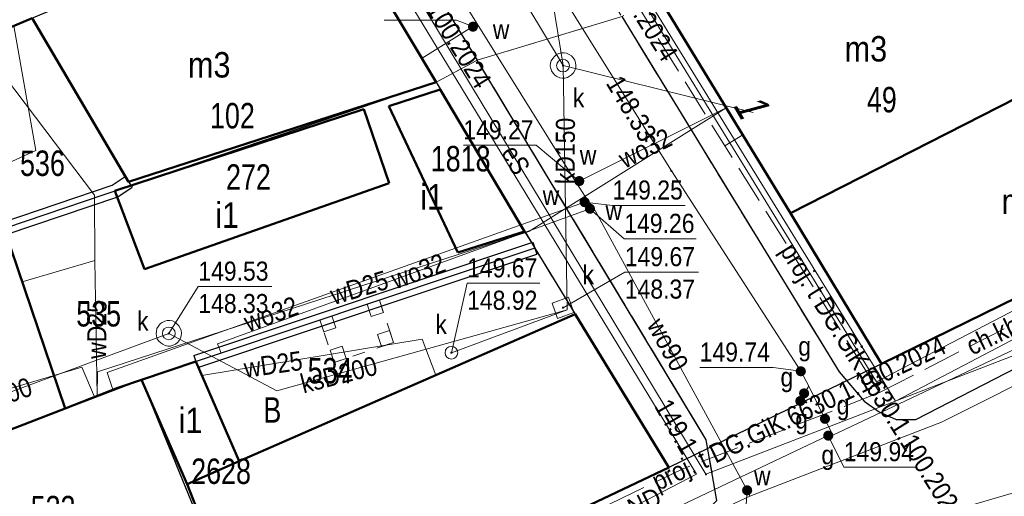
# Model space of a CAD drawing. Header units: metres. Extents: x 5552311 to 5555313, y 5709371 to 5712599.
# Tile 38 of 71: x 5554557 to 5554596, y 5710584 to 5710603. Entities that reach past the tile are written whole.
import ezdxf
from ezdxf.enums import TextEntityAlignment as Align

# ---------------------------------------------------------------- set-up
doc = ezdxf.new("R2010")
doc.units = ezdxf.units.M
doc.header["$MEASUREMENT"] = 0
for name, pattern in [('1.0_0.5', [1.5, 1, -0.5]), ('1.5_0.5', [2, 1.5, -0.5]), ('otda_500', [1, 0.5, -0.5])]:
    doc.linetypes.add(name, pattern=pattern)
doc.layers.get('0').update_dxf_attribs({"color": 2, "linetype": 'CONTINUOUS', "lineweight": 5})
for name, color, linetype in [('203-punkt graniczny', 7, 'CONTINUOUS'), ('210-oznaczenie konturu użytku gruntowego', 60, 'CONTINUOUS'), ('211-numer działki ewidencyjnej', 7, 'CONTINUOUS'), ('218-kontur użytku gruntowego', 60, 'CONTINUOUS'), ('219-działka ewidencyjna', 7, 'CONTINUOUS'), ('238-Punkt adresowy budynku', 7, 'CONTINUOUS'), ('312-budynek ewidencyjny', 7, 'CONTINUOUS'), ('312-oznaczenie budynku ewidencyjnego', 7, 'CONTINUOUS'), ('312-oznaczenie budynku ewidencyjnego-Atr117', 7, 'CONTINUOUS'), ('chodnik', 7, 'CONTINUOUS'), ('chodnik-Atr17', 7, 'CONTINUOUS'), ('jezdnia', 7, 'CONTINUOUS'), ('krawężnik', 7, 'CONTINUOUS'), ('przewód elektroenergetyczny podziemny', 7, 'CONTINUOUS'), ('przewód elektroenergetyczny podziemny-Atr1', 7, 'CONTINUOUS'), ('przewód gazowy', 7, 'CONTINUOUS'), ('przewód kanalizacyjny', 7, 'CONTINUOUS'), ('przewód kanalizacyjny-Atr1', 7, 'CONTINUOUS'), ('przewód telekomunikacyjny podziemny', 7, 'CONTINUOUS'), ('przewód telekomunikacyjny podziemny - ob. projektowany', 7, 'CONTINUOUS'), ('przewód telekomunikacyjny podziemny - ob. projektowany-Atr1', 7, 'CONTINUOUS'), ('przewód wodociągowy', 7, 'CONTINUOUS'), ('przewód wodociągowy-Atr1', 7, 'CONTINUOUS'), ('rzedna', 7, 'CONTINUOUS'), ('rzedna-Atr2', 7, 'CONTINUOUS'), ('rzedna-Atr3', 7, 'CONTINUOUS'), ('studnia kanalizacyjna', 7, 'CONTINUOUS'), ('wiata', 7, 'CONTINUOUS'), ('właz do komory lub kanału', 7, 'CONTINUOUS'), ('właz do komory lub kanału - okrągły', 7, 'CONTINUOUS'), ('właz do komory lub kanału - okrągły-Atr17', 7, 'CONTINUOUS'), ('właz do komory lub kanału-Atr17', 7, 'CONTINUOUS'), ('zasuwa lub zawór', 7, 'CONTINUOUS'), ('zasuwa lub zawór-Atr17', 7, 'CONTINUOUS'), ('ściana oporowa (linia)', 7, 'CONTINUOUS')]:
    doc.layers.add(name, color=color, linetype=linetype)
doc.styles.get("Standard").update_dxf_attribs({"font": 'Working1250', "width": 0.75})
doc.linetypes.add('otdn_500', pattern='A,5,0,[21,ksztalty.shx,S=0.5,R=0,X=0,Y=0]', length=5)

# ---------------------------------------------------------------- blocks, each defined once
blk = doc.blocks.new('203')
at = {"linetype": 'Continuous', "lineweight": 0}
h = blk.add_hatch(color=94, dxfattribs=at)
edge = h.paths.add_edge_path()
edge.add_arc((0, 0), 0.045, 0, 360)
blk = doc.blocks.new('US25')
at = {"linetype": 'Continuous', "lineweight": 0}
h = blk.add_hatch(color=0, dxfattribs=at)
edge = h.paths.add_edge_path()
edge.add_arc((0, 0), 0.2, 0, 360)
blk = doc.blocks.new('PW01')
at = {"linetype": 'Continuous', "lineweight": 13}
h = blk.add_hatch(color=0, dxfattribs=at)
edge = h.paths.add_edge_path()
edge.add_arc((0, 0), 0.045, 0, 360)
blk = doc.blocks.new('US22')
at = {"color": 0, "linetype": 'Continuous', "lineweight": 13}
blk.add_circle((0, 0), 0.25, dxfattribs=at)
blk = doc.blocks.new('IB10')
at = {"color": 0, "linetype": 'Continuous', "lineweight": 13}
for p, q in [((0, 0), (0, 0.5)), ((0, 0.5), (0.5, 0.5)), ((0.5, 0), (0.5, 0.5)), ((0, 0), (0.5, 0))]:
    blk.add_line(p, q, dxfattribs=at)

msp = doc.modelspace()

# ---------------------------------------------------------------- linework, layer by layer
at = {"layer": '218-kontur użytku gruntowego', "linetype": 'Continuous', "lineweight": 9, "flags": 128}
for points in [[(5554573.43, 5710600.07), (5554569.05, 5710607.39)], [(5554569.05, 5710607.39), (5554573.43, 5710600.07)], [(5554582.25, 5710603.3), (5554587.37, 5710594.92)], [(5554587.37, 5710594.92), (5554582.25, 5710603.3)], [(5554577.31, 5710593.54), (5554573.43, 5710600.07)], [(5554573.43, 5710600.07), (5554577.31, 5710593.54)], [(5554587.37, 5710594.92), (5554590.94, 5710588.99)], [(5554590.94, 5710588.99), (5554587.37, 5710594.92)], [(5554590.94, 5710588.99), (5554602.95, 5710594.88)], [(5554602.95, 5710594.88), (5554590.94, 5710588.99)], [(5554561.84, 5710588.36), (5554577.31, 5710593.54)], [(5554577.31, 5710593.54), (5554561.84, 5710588.36)], [(5554582.58, 5710584.92), (5554577.31, 5710593.54)], [(5554577.31, 5710593.54), (5554582.58, 5710584.92)], [(5554566.39, 5710577.24), (5554561.84, 5710588.36)], [(5554561.84, 5710588.36), (5554566.39, 5710577.24)], [(5554566.39, 5710577.24), (5554582.58, 5710584.92)], [(5554582.58, 5710584.92), (5554566.39, 5710577.24)]]:
    msp.add_lwpolyline(points, dxfattribs=at)
at = {"layer": '219-działka ewidencyjna', "color": 94, "linetype": 'Continuous', "lineweight": 30, "flags": 128}
for points in [[(5554569.05, 5710607.39), (5554546.51, 5710597.98)], [(5554569.05, 5710607.39), (5554573.43, 5710600.07)], [(5554582.25, 5710603.3), (5554587.37, 5710594.92)], [(5554600.36, 5710601.54), (5554587.37, 5710594.92)], [(5554573.43, 5710600.07), (5554549.6, 5710591.99)], [(5554573.43, 5710600.07), (5554577.31, 5710593.54)], [(5554587.37, 5710594.92), (5554590.94, 5710588.99)], [(5554602.95, 5710594.88), (5554590.94, 5710588.99)], [(5554577.31, 5710593.54), (5554561.84, 5710588.36)], [(5554577.31, 5710593.54), (5554582.58, 5710584.92)], [(5554590.94, 5710588.99), (5554582.58, 5710584.92)], [(5554561.84, 5710588.36), (5554553.04, 5710584.99)], [(5554561.84, 5710588.36), (5554566.39, 5710577.24)], [(5554582.58, 5710584.92), (5554566.39, 5710577.24)]]:
    msp.add_lwpolyline(points, dxfattribs=at)
at = {"layer": '312-budynek ewidencyjny', "color": 8, "linetype": 'Continuous', "lineweight": 50, "flags": 128}
for points in [[(5554569.05, 5710607.39), (5554573.43, 5710600.07)], [(5554587.37, 5710594.92), (5554582.25, 5710603.3)], [(5554557.55, 5710602.59), (5554555.67, 5710601.8)], [(5554561.34, 5710596.15), (5554557.55, 5710602.59)], [(5554600.36, 5710601.54), (5554587.37, 5710594.92)], [(5554587.37, 5710594.92), (5554600.36, 5710601.54)], [(5554573.43, 5710600.07), (5554561.34, 5710596.15)], [(5554571.57, 5710599.12), (5554573.59, 5710599.78)], [(5554573.59, 5710599.78), (5554576.91, 5710594.2)], [(5554560.8, 5710595.79), (5554570.59, 5710599)], [(5554570.59, 5710599), (5554571.58, 5710596.09)], [(5554574.29, 5710593.37), (5554571.57, 5710599.12)], [(5554571.58, 5710596.09), (5554561.96, 5710592.71)], [(5554561.96, 5710592.71), (5554560.8, 5710595.79)], [(5554590.94, 5710588.99), (5554587.37, 5710594.92)], [(5554602.95, 5710594.88), (5554590.94, 5710588.99)], [(5554556.45, 5710594.31), (5554558.84, 5710587.24)], [(5554576.91, 5710594.2), (5554574.29, 5710593.37)], [(5554565.68, 5710585.17), (5554578.9, 5710590.94)], [(5554578.9, 5710590.94), (5554582.58, 5710584.92)], [(5554561.84, 5710588.36), (5554563.98, 5710589.08)], [(5554563.98, 5710589.08), (5554565.68, 5710585.17)], [(5554560.91, 5710588.05), (5554561.84, 5710588.36)], [(5554561.84, 5710588.36), (5554563.64, 5710584.26)], [(5554563.64, 5710584.26), (5554561.84, 5710588.36)], [(5554558.84, 5710587.24), (5554560.91, 5710588.05)], [(5554558.84, 5710587.24), (5554553.04, 5710584.99)], [(5554553.04, 5710584.99), (5554558.84, 5710587.24)], [(5554565.68, 5710585.17), (5554563.64, 5710584.26)], [(5554563.64, 5710584.26), (5554565.68, 5710585.17)], [(5554582.58, 5710584.92), (5554566.39, 5710577.24)], [(5554563.64, 5710584.26), (5554566.39, 5710577.24)], [(5554566.39, 5710577.24), (5554563.64, 5710584.26)]]:
    msp.add_lwpolyline(points, dxfattribs=at)
at = {"layer": 'chodnik', "color": 8, "linetype": '1.0_0.5', "lineweight": 18, "flags": 128}
for points in [[(5554512.8, 5710635.75), (5554524.55, 5710624.85), (5554530.05, 5710619.41), (5554530.03, 5710620.64), (5554524.94, 5710625.74), (5554515.47, 5710635.23), (5554512.16, 5710638.34), (5554508.71, 5710641.59), (5554501.72, 5710647.31), (5554501.74, 5710647.49), (5554506.56, 5710651.69), (5554506.84, 5710651.39), (5554514.14, 5710657.87), (5554517.69, 5710660.98), (5554520.33, 5710663.34), (5554523.22, 5710666.06), (5554526.11, 5710668.82), (5554528.36, 5710670.84), (5554529.03, 5710671.24), (5554529.76, 5710671.31), (5554530.52, 5710671.07), (5554530.8, 5710670.73), (5554532.79, 5710667.47), (5554541.56, 5710652.89), (5554547.67, 5710642.69), (5554553.68, 5710632.82), (5554554.72, 5710631.1), (5554558.98, 5710624.01), (5554563.19, 5710617.09), (5554569.05, 5710607.39), (5554573.43, 5710600.07), (5554575.05, 5710600.93), (5554559.54, 5710626.42), (5554537.42, 5710662.74), (5554532.38, 5710671.27), (5554531.57, 5710672.26), (5554530.95, 5710672.75), (5554529.97, 5710673.11), (5554529.11, 5710673.02), (5554528.16, 5710672.64), (5554527.35, 5710672.08), (5554526.61, 5710671.37), (5554525.09, 5710670.03), (5554519.99, 5710665.18), (5554517.05, 5710662.45), (5554514.76, 5710660.52), (5554511.72, 5710657.89), (5554500.93, 5710648.88), (5554500.28, 5710648.12), (5554500.08, 5710647.64), (5554500.15, 5710647.09), (5554500.62, 5710646.44), (5554500.99, 5710645.81)], [(5554580.73, 5710602.65), (5554589.28, 5710588.68), (5554590.26, 5710587.53), (5554590.85, 5710587.1), (5554591.52, 5710586.8), (5554592.29, 5710586.8), (5554603.4, 5710592.52), (5554615.15, 5710598.69), (5554617.21, 5710600.11), (5554618.71, 5710601.51), (5554618.99, 5710602.3), (5554618.94, 5710603.08), (5554618.27, 5710604.43), (5554617.52, 5710605.64), (5554609.56, 5710618.13), (5554603.83, 5710627.01), (5554603.24, 5710626.33), (5554608.74, 5710617.37), (5554609.9, 5710615.59), (5554611.61, 5710612.8), (5554614.01, 5710608.88), (5554615.06, 5710607.18), (5554617.8, 5710602.71), (5554616.61, 5710602.1), (5554609.38, 5710598.35), (5554607.6, 5710597.42), (5554602.95, 5710594.88), (5554590.94, 5710588.99), (5554587.37, 5710594.92), (5554582.25, 5710603.3)], [(5554530.05, 5710619.41), (5554536.9, 5710612.33), (5554538.94, 5710609.72), (5554540.25, 5710607.98), (5554541.46, 5710605.96), (5554548.74, 5710591.8), (5554550.96, 5710587.28), (5554551.74, 5710585.5), (5554552.4, 5710583.46), (5554554.54, 5710574.58), (5554555.2, 5710572.88), (5554555.73, 5710572.18), (5554556.14, 5710571.5), (5554557.22, 5710570.54), (5554558, 5710570.33), (5554558.91, 5710570.55), (5554570.69, 5710576.2), (5554582.84, 5710581.95), (5554584.47, 5710583.62), (5554584.05, 5710586.01), (5554575.05, 5710600.93), (5554573.43, 5710600.07), (5554576.91, 5710594.2), (5554577.31, 5710593.54), (5554578.9, 5710590.94), (5554582.58, 5710584.92), (5554566.39, 5710577.24), (5554555.92, 5710572.27), (5554553.04, 5710584.99), (5554549.6, 5710591.99), (5554546.51, 5710597.98), (5554542.07, 5710607.06), (5554540.4, 5710609.06), (5554537.53, 5710612.99), (5554535.31, 5710615.35), (5554530.03, 5710620.64)]]:
    msp.add_lwpolyline(points, close=True, dxfattribs=at)
at = {"layer": 'jezdnia', "color": 8, "linetype": '1.5_0.5', "lineweight": 18, "flags": 128}
for points in [[(5554575.05, 5710600.93), (5554580.73, 5710602.65), (5554535.25, 5710677.75), (5554535.1, 5710678.75), (5554535.47, 5710679.96), (5554528.16, 5710672.64), (5554529.11, 5710673.02), (5554529.97, 5710673.11), (5554530.95, 5710672.75), (5554531.57, 5710672.26), (5554532.38, 5710671.27), (5554537.42, 5710662.74), (5554559.54, 5710626.42)], [(5554558, 5710570.33), (5554562.14, 5710560.52), (5554562.8, 5710562.57), (5554564.32, 5710563.87), (5554575.58, 5710569.01), (5554582.72, 5710572.29), (5554586.34, 5710573.89), (5554589.82, 5710575.3), (5554593.44, 5710576.59), (5554596.7, 5710577.62), (5554600.63, 5710578.77), (5554604.29, 5710579.54), (5554607.1, 5710579.88), (5554609.83, 5710579.69), (5554612.84, 5710578.98), (5554614.07, 5710578.62), (5554615.82, 5710578.07), (5554620.44, 5710576.15), (5554626.43, 5710574.52), (5554634.22, 5710571.59), (5554644.05, 5710567.69), (5554657.36, 5710562.45), (5554676.86, 5710554.79), (5554686.94, 5710550.95), (5554700.74, 5710545.72), (5554701.94, 5710544.3), (5554701.89, 5710542.53), (5554701.56, 5710541.41), (5554707.44, 5710538.78), (5554708.55, 5710539.84), (5554708.99, 5710540.24), (5554709.69, 5710540.89), (5554710.98, 5710541.56), (5554712.5, 5710541.41), (5554720.5, 5710538.63), (5554736.78, 5710533.06), (5554749.57, 5710528.78), (5554763.55, 5710524.1), (5554766.07, 5710523.24), (5554782.69, 5710517.85), (5554796.57, 5710513.51), (5554803.14, 5710511.53), (5554825.07, 5710504.76), (5554823.27, 5710511.18), (5554815.61, 5710513.72), (5554799.99, 5710518.83), (5554799.5, 5710519.11), (5554799.2, 5710519.56), (5554798.33, 5710521.27), (5554797.28, 5710521.23), (5554795.45, 5710521.76), (5554793.69, 5710523.21), (5554792.64, 5710522.93), (5554791.5, 5710521.88), (5554790.13, 5710521.95), (5554787.1, 5710522.84), (5554785.11, 5710523.52), (5554778.56, 5710525.61), (5554774.22, 5710526.97), (5554762.58, 5710530.76), (5554751.26, 5710534.52), (5554742.89, 5710537.3), (5554729.82, 5710541.69), (5554714.25, 5710546.74), (5554710.37, 5710548.38), (5554698.78, 5710552.52), (5554689.57, 5710555.85), (5554675.18, 5710561.06), (5554672.78, 5710561.9), (5554663.58, 5710565.38), (5554657.23, 5710567.94), (5554654.48, 5710569.13), (5554649.98, 5710571.75), (5554646.71, 5710574.28), (5554643.71, 5710577.08), (5554641.01, 5710580.08), (5554638.74, 5710583.42), (5554633.75, 5710592.48), (5554633.91, 5710593.77), (5554634.91, 5710595.04), (5554633.01, 5710599.07), (5554631.32, 5710598.71), (5554629.63, 5710599.6), (5554625.95, 5710606.2), (5554625.71, 5710607.17), (5554626.02, 5710607.96), (5554642.85, 5710629.44), (5554638.66, 5710629.24), (5554632.54, 5710621.1), (5554625.82, 5710612.21), (5554623.73, 5710611.37), (5554622.02, 5710612.5), (5554609.82, 5710629.69), (5554603.83, 5710627.01), (5554609.56, 5710618.13), (5554617.52, 5710605.64), (5554618.27, 5710604.43), (5554618.94, 5710603.08), (5554618.99, 5710602.3), (5554618.71, 5710601.51), (5554617.21, 5710600.11), (5554615.15, 5710598.69), (5554603.4, 5710592.52), (5554592.29, 5710586.8), (5554591.52, 5710586.8), (5554590.85, 5710587.1), (5554590.26, 5710587.53), (5554589.28, 5710588.68), (5554580.73, 5710602.65), (5554575.05, 5710600.93), (5554584.05, 5710586.01), (5554584.47, 5710583.62), (5554582.84, 5710581.95), (5554570.69, 5710576.2), (5554558.91, 5710570.55)]]:
    msp.add_lwpolyline(points, close=True, dxfattribs=at)
at = {"layer": 'krawężnik', "color": 8, "linetype": 'Continuous', "lineweight": 25, "flags": 128}
for points in [[(5554500.93, 5710648.88), (5554511.72, 5710657.89), (5554514.76, 5710660.52), (5554517.05, 5710662.45), (5554519.99, 5710665.18), (5554525.09, 5710670.03), (5554526.61, 5710671.37), (5554527.35, 5710672.08), (5554528.16, 5710672.64), (5554529.11, 5710673.02), (5554529.97, 5710673.11), (5554530.95, 5710672.75), (5554531.57, 5710672.26), (5554532.38, 5710671.27), (5554537.42, 5710662.74), (5554559.54, 5710626.42), (5554575.05, 5710600.93)], [(5554580.73, 5710602.65), (5554589.28, 5710588.68), (5554590.26, 5710587.53), (5554590.85, 5710587.1), (5554591.52, 5710586.8), (5554592.29, 5710586.8), (5554603.4, 5710592.52), (5554615.15, 5710598.69), (5554617.21, 5710600.11), (5554618.71, 5710601.51), (5554618.99, 5710602.3), (5554618.94, 5710603.08), (5554618.27, 5710604.43), (5554617.52, 5710605.64), (5554609.56, 5710618.13), (5554603.83, 5710627.01)], [(5554530.05, 5710619.41), (5554536.9, 5710612.33), (5554538.94, 5710609.72), (5554540.25, 5710607.98), (5554541.46, 5710605.96), (5554548.74, 5710591.8), (5554550.96, 5710587.28), (5554551.74, 5710585.5), (5554552.4, 5710583.46), (5554554.54, 5710574.58), (5554555.2, 5710572.88), (5554555.73, 5710572.18), (5554556.14, 5710571.5), (5554557.22, 5710570.54), (5554558, 5710570.33), (5554558.91, 5710570.55), (5554570.69, 5710576.2), (5554582.84, 5710581.95), (5554584.47, 5710583.62), (5554584.05, 5710586.01), (5554575.05, 5710600.93)]]:
    msp.add_lwpolyline(points, dxfattribs=at)
at = {"layer": 'przewód elektroenergetyczny podziemny', "color": 1, "linetype": 'Continuous', "lineweight": 18, "flags": 128}
for points in [[(5554743.5, 5710651.51), (5554730.66, 5710642.4), (5554721.73, 5710637.34), (5554709.05, 5710631.46), (5554706.29, 5710636.77), (5554691.58, 5710629.29), (5554676.4, 5710622.17), (5554643.26, 5710604.68), (5554631.88, 5710599.03), (5554628.03, 5710604.51), (5554618.42, 5710600.52), (5554598.73, 5710590.31), (5554584.04, 5710584.65), (5554571.96, 5710604.65), (5554563.95, 5710617.02), (5554555.71, 5710632), (5554544.41, 5710649.74), (5554530.65, 5710671.55), (5554500.98, 5710648.51)], [(5554574.14, 5710579.7), (5554583.67, 5710584.65), (5554549.09, 5710641.49), (5554545.38, 5710647.18), (5554531.24, 5710670.99)], [(5554591.5, 5710587.52), (5554609.91, 5710597.19), (5554617.86, 5710601.91), (5554615.86, 5710607.29), (5554609.97, 5710616.19), (5554606.83, 5710620.72), (5554603.13, 5710627.52), (5554596.99, 5710637.26), (5554596.6, 5710636.96)], [(5554564.88, 5710631.94), (5554564.35, 5710631.6), (5554591.5, 5710587.52)]]:
    msp.add_lwpolyline(points, dxfattribs=at)
at = {"layer": 'przewód gazowy', "color": 40, "linetype": 'Continuous', "lineweight": 18, "flags": 128}
for points in [[(5554534.9, 5710676.33), (5554535.22, 5710675.59), (5554535.75, 5710674.79), (5554545.14, 5710658.32), (5554550.12, 5710649.79), (5554550.16, 5710649.73), (5554552.95, 5710645.18), (5554555.53, 5710640.96), (5554561.93, 5710630.4), (5554565.95, 5710624.01), (5554566.14, 5710623.72), (5554571.17, 5710615.27), (5554571.92, 5710614), (5554576.63, 5710606.28), (5554582.68, 5710596.58), (5554587.77, 5710588.7), (5554588.08, 5710588.11), (5554588.72, 5710586.83), (5554589.03, 5710586.19)], [(5554589.03, 5710586.19), (5554612.16, 5710597.12), (5554624.07, 5710602.22), (5554624.32, 5710602.44)], [(5554587.67, 5710587.54), (5554587.9, 5710587.83), (5554588.08, 5710588.11)], [(5554589.03, 5710586.19), (5554588.85, 5710586.17), (5554576.93, 5710580.51), (5554570.9, 5710577.65), (5554569.93, 5710577.18), (5554561.28, 5710572.98), (5554558.2, 5710571.48), (5554556.84, 5710571.04), (5554551.07, 5710569)]]:
    msp.add_lwpolyline(points, dxfattribs=at)
at = {"layer": 'przewód kanalizacyjny', "color": 34, "linetype": 'Continuous', "lineweight": 18, "flags": 128}
for points in [[(5554578.42, 5710600.72), (5554531.42, 5710678.76), (5554541.94, 5710689.82), (5554551.47, 5710700.22)], [(5554536.82, 5710612.14), (5554544.41, 5710599.82), (5554548.75, 5710592.74), (5554551.41, 5710586.45), (5554559.5, 5710588.86), (5554560, 5710587.69)], [(5554545.18, 5710592.28), (5554549.92, 5710593.83), (5554557.69, 5710597.38), (5554556.82, 5710602.28)], [(5554578.42, 5710600.72), (5554578.58, 5710591.12)], [(5554578.42, 5710600.72), (5554585.9, 5710598.87)], [(5554578.58, 5710591.12), (5554567.17, 5710587.93), (5554562.92, 5710590.19)], [(5554578.58, 5710591.12), (5554574.03, 5710589.43)], [(5554552.98, 5710586.52), (5554562.92, 5710590.19)]]:
    msp.add_lwpolyline(points, dxfattribs=at)
at = {"layer": 'przewód telekomunikacyjny podziemny', "color": 30, "linetype": 'Continuous', "lineweight": 18, "flags": 128}
for points in [[(5554625.21, 5710603.83), (5554615.84, 5710598.75), (5554614.39, 5710600.58), (5554590.74, 5710588.29), (5554576.52, 5710611.47), (5554538.16, 5710675.96), (5554530.11, 5710671.94)], [(5554374.01, 5710454.75), (5554369.95, 5710464.56), (5554368.86, 5710465.36), (5554380.31, 5710483.95), (5554389.55, 5710494.24), (5554395.67, 5710499.5), (5554427.9, 5710522.38), (5554455.78, 5710532.81), (5554483.92, 5710541.5), (5554524.38, 5710553.96), (5554539.21, 5710559.79), (5554555.97, 5710566.98), (5554585.2, 5710580.72), (5554598.19, 5710584.52), (5554607.28, 5710586.33), (5554615.01, 5710584.66), (5554643.84, 5710573.06)]]:
    msp.add_lwpolyline(points, dxfattribs=at)
at = {"layer": 'przewód telekomunikacyjny podziemny - ob. projektowany', "color": 30, "linetype": '1.5_0.5', "lineweight": 18, "flags": 128}
for points in [[(5554570.99, 5710621.82), (5554570.07, 5710621.24), (5554574.19, 5710614.61), (5554576.38, 5710611.09), (5554578.95, 5710606.96), (5554584.78, 5710597.57), (5554590.87, 5710587.86)], [(5554590.87, 5710587.86), (5554601.24, 5710593.19), (5554603.49, 5710593.32), (5554608.61, 5710596.04), (5554606.11, 5710600.76), (5554605.85, 5710600.62)], [(5554584.78, 5710597.57), (5554585.49, 5710598)], [(5554590.87, 5710587.86), (5554583.1, 5710584.85), (5554574.63, 5710580.79), (5554574.49, 5710581.08)]]:
    msp.add_lwpolyline(points, dxfattribs=at)
at = {"layer": 'przewód wodociągowy', "color": 5, "linetype": 'Continuous', "lineweight": 18, "flags": 128}
for points in [[(5554585.77, 5710583.79), (5554585.66, 5710584.02), (5554579.62, 5710595.14), (5554579.41, 5710595.39), (5554578.94, 5710596.12), (5554569.15, 5710611.82), (5554559.96, 5710627.42), (5554556.61, 5710632.87), (5554554.89, 5710635.68), (5554550.67, 5710642.56), (5554549.62, 5710644.18)], [(5554538.78, 5710629.3), (5554552.58, 5710605.43), (5554560, 5710595.62), (5554560.01, 5710593.06)], [(5554575.05, 5710602.36), (5554574.88, 5710602.25), (5554572.88, 5710601.01)], [(5554621.3, 5710600.74), (5554593.3, 5710586.7), (5554585.77, 5710583.79)], [(5554560.1, 5710587.73), (5554560.11, 5710588.68), (5554577.07, 5710594.19), (5554584.84, 5710599.06)], [(5554578.94, 5710596.12), (5554579.06, 5710596.18), (5554584.84, 5710599.06)], [(5554579.41, 5710595.39), (5554579.27, 5710595.35), (5554560.49, 5710588.65), (5554560.72, 5710587.98)], [(5554579.62, 5710595.14), (5554579.48, 5710595.09), (5554564.84, 5710589.78), (5554564.98, 5710589.41)], [(5554560.01, 5710593.06), (5554557.15, 5710592.22)], [(5554560.01, 5710593.06), (5554560.1, 5710587.73)], [(5554564.22, 5710588.53), (5554572.88, 5710589.96), (5554573.42, 5710588.55)], [(5554585.77, 5710583.79), (5554554.35, 5710569.03)]]:
    msp.add_lwpolyline(points, dxfattribs=at)
at = {"layer": 'rzedna-Atr2', "color": 8, "lineweight": 5, "flags": 128}
for points in [[(5554578.42, 5710600.72), (5554577.9, 5710603.95), (5554575.015, 5710603.95)], [(5554574.88, 5710602.25), (5554574.23, 5710602.51), (5554571.382, 5710602.51)], [(5554579.06, 5710596.18), (5554577.36, 5710597.59), (5554574.501, 5710597.59)], [(5554579.27, 5710595.35), (5554580.37, 5710595.22), (5554583.224, 5710595.22)], [(5554579.48, 5710595.09), (5554580.83, 5710593.91), (5554583.652, 5710593.91)], [(5554578.42, 5710591.2), (5554580.85, 5710592.6), (5554583.741, 5710592.6)], [(5554562.92, 5710590.19), (5554564.08, 5710592.03), (5554566.966, 5710592.03)], [(5554574.03, 5710589.43), (5554574.65, 5710592.16), (5554577.504, 5710592.16)], [(5554587.77, 5710588.7), (5554586.68, 5710588.85), (5554583.794, 5710588.85)], [(5554588.85, 5710586.17), (5554589.46, 5710584.93), (5554592.314, 5710584.93)], [(5554585.66, 5710584.02), (5554585.49, 5710581.56), (5554582.668, 5710581.56)]]:
    msp.add_lwpolyline(points, dxfattribs=at)
at = {"layer": 'studnia kanalizacyjna', "color": 34, "linetype": 'Continuous', "lineweight": 18, "flags": 128}
for points in [[(5554578.92, 5710600.73), (5554578.92, 5710600.63), (5554578.89, 5710600.53), (5554578.83, 5710600.44), (5554578.76, 5710600.36), (5554578.68, 5710600.3), (5554578.59, 5710600.25), (5554578.49, 5710600.22), (5554578.39, 5710600.22), (5554578.29, 5710600.24), (5554578.18, 5710600.29), (5554578.1, 5710600.34), (5554578.03, 5710600.42), (5554577.97, 5710600.51), (5554577.94, 5710600.61), (5554577.92, 5710600.71), (5554577.93, 5710600.81), (5554577.96, 5710600.91), (5554578.02, 5710601), (5554578.09, 5710601.08), (5554578.16, 5710601.15), (5554578.26, 5710601.2), (5554578.36, 5710601.22), (5554578.46, 5710601.22), (5554578.56, 5710601.21), (5554578.66, 5710601.16), (5554578.75, 5710601.1), (5554578.82, 5710601.02), (5554578.88, 5710600.93), (5554578.91, 5710600.83)], [(5554563.24, 5710590.57), (5554563.31, 5710590.49), (5554563.37, 5710590.4), (5554563.41, 5710590.3), (5554563.42, 5710590.2), (5554563.41, 5710590.1), (5554563.38, 5710590), (5554563.33, 5710589.91), (5554563.26, 5710589.83), (5554563.18, 5710589.77), (5554563.08, 5710589.72), (5554562.98, 5710589.69), (5554562.88, 5710589.69), (5554562.78, 5710589.71), (5554562.68, 5710589.76), (5554562.6, 5710589.82), (5554562.53, 5710589.89), (5554562.46, 5710589.98), (5554562.43, 5710590.08), (5554562.42, 5710590.18), (5554562.43, 5710590.28), (5554562.45, 5710590.38), (5554562.51, 5710590.47), (5554562.58, 5710590.56), (5554562.66, 5710590.62), (5554562.76, 5710590.67), (5554562.86, 5710590.69), (5554562.96, 5710590.69), (5554563.06, 5710590.68), (5554563.16, 5710590.63)]]:
    msp.add_lwpolyline(points, close=True, dxfattribs=at)
at = {"layer": 'wiata', "color": 8, "linetype": 'otda_500', "lineweight": 18, "flags": 128}
msp.add_lwpolyline([(5554571.2, 5710591.49), (5554568.86, 5710590.72), (5554569.42, 5710589.05), (5554571.76, 5710589.83)], close=True, dxfattribs=at)
at = {"layer": 'właz do komory lub kanału', "color": 8, "linetype": 'Continuous', "lineweight": 18, "flags": 128}
msp.add_lwpolyline([(5554577.99, 5710591.38), (5554578.63, 5710591.61), (5554578.85, 5710591.01), (5554578.2, 5710590.77)], close=True, dxfattribs=at)
at = {"layer": 'ściana oporowa (linia)', "color": 8}
for p, q in [((5554560.689, 5710596.016), (5554561.201, 5710596.358)), ((5554556.37, 5710594.547), (5554560.689, 5710596.016)), ((5554563.901, 5710589.317), (5554577.231, 5710593.777))]:
    msp.add_line(p, q, dxfattribs=at)
at = {"layer": 'ściana oporowa (linia)', "color": 8, "linetype": 'Continuous'}
for p, q in [((5554561.201, 5710596.358), (5554561.34, 5710596.15)), ((5554561.34, 5710596.15), (5554561.479, 5710595.942)), ((5554577.231, 5710593.777), (5554577.31, 5710593.54)), ((5554577.31, 5710593.54), (5554577.389, 5710593.303)), ((5554563.901, 5710589.317), (5554563.98, 5710589.08)), ((5554563.98, 5710589.08), (5554564.059, 5710588.843))]:
    msp.add_line(p, q, dxfattribs=at)
at = {"layer": 'ściana oporowa (linia)', "color": 8, "linetype": 'otdn_500'}
for p, q in [((5554560.911, 5710595.564), (5554561.479, 5710595.942)), ((5554556.53, 5710594.073), (5554560.911, 5710595.564)), ((5554564.059, 5710588.843), (5554577.389, 5710593.303))]:
    msp.add_line(p, q, dxfattribs=at)

# ---------------------------------------------------------------- block references
at = {"layer": '203-punkt graniczny', "color": 8, "linetype": 'Continuous', "lineweight": 18}
for p in [(5554573.43, 5710600.07), (5554587.37, 5710594.92), (5554577.31, 5710593.54), (5554590.94, 5710588.99), (5554561.84, 5710588.36), (5554582.58, 5710584.92)]:
    msp.add_blockref('203', p, dxfattribs=at)
at = {"layer": 'rzedna', "color": 5, "linetype": 'Continuous', "lineweight": 18}
for p in [(5554574.88, 5710602.25), (5554579.06, 5710596.18), (5554579.27, 5710595.35), (5554579.48, 5710595.09), (5554585.66, 5710584.02)]:
    msp.add_blockref('PW01', p, dxfattribs=at)
at = {"layer": 'rzedna', "color": 34, "linetype": 'Continuous', "lineweight": 18}
for p in [(5554578.42, 5710600.72), (5554578.42, 5710591.2), (5554562.92, 5710590.19), (5554574.03, 5710589.43)]:
    msp.add_blockref('PW01', p, dxfattribs=at)
at = {"layer": 'rzedna', "color": 40, "linetype": 'Continuous', "lineweight": 18}
for p in [(5554582.68, 5710596.58), (5554587.77, 5710588.7), (5554587.75, 5710587.53), (5554587.9, 5710587.83), (5554588.72, 5710586.83), (5554588.85, 5710586.17)]:
    msp.add_blockref('PW01', p, dxfattribs=at)
at = {"layer": 'rzedna', "color": 1, "linetype": 'Continuous', "lineweight": 18}
msp.add_blockref('PW01', (5554584.04, 5710584.65), dxfattribs=at)
at = {"layer": 'wiata', "color": 8, "linetype": 'Continuous', "lineweight": 18}
for p, rotation in [((5554571.2, 5710591.49), 198.2140000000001), ((5554568.86, 5710590.72), 288.538), ((5554571.76, 5710589.83), 108.642), ((5554569.42, 5710589.05), 18.435)]:
    msp.add_blockref('IB10', p, dxfattribs=dict(at, rotation=rotation))
at = {"layer": 'właz do komory lub kanału - okrągły', "color": 8, "linetype": 'Continuous', "lineweight": 18}
for p in [(5554578.42, 5710600.72), (5554562.92, 5710590.19), (5554574.03, 5710589.43)]:
    msp.add_blockref('US22', p, dxfattribs=at)
at = {"layer": 'zasuwa lub zawór', "color": 5, "linetype": 'Continuous', "lineweight": 18}
for p in [(5554574.88, 5710602.25), (5554579.06, 5710596.18), (5554579.27, 5710595.35), (5554579.48, 5710595.09), (5554585.66, 5710584.02)]:
    msp.add_blockref('US25', p, dxfattribs=at)
at = {"layer": 'zasuwa lub zawór', "color": 40, "linetype": 'Continuous', "lineweight": 18}
for p in [(5554587.77, 5710588.7), (5554587.9, 5710587.83), (5554587.75, 5710587.53), (5554588.72, 5710586.83), (5554588.85, 5710586.17)]:
    msp.add_blockref('US25', p, dxfattribs=at)

# ---------------------------------------------------------------- texts
at = {"layer": '210-oznaczenie konturu użytku gruntowego', "linetype": 'Continuous', "lineweight": 18, "width": 0.79}
msp.add_text('B', height=1, dxfattribs=at).set_placement((5554566.64, 5710586.68))
at = {"layer": '211-numer działki ewidencyjnej', "color": 94, "linetype": 'Continuous', "lineweight": 30, "width": 0.79}
for s, p in [('536', (5554557.07, 5710596.38)), ('535', (5554559.28, 5710590.46)), ('534', (5554568.38, 5710588.22)), ('533', (5554557.49, 5710582.8))]:
    msp.add_text(s, height=1, dxfattribs=at).set_placement(p)
at = {"layer": '238-Punkt adresowy budynku', "color": 8, "linetype": 'Continuous', "lineweight": 25, "oblique": 15, "width": 0.79}
msp.add_text('1', height=1.25, rotation=300.138, dxfattribs=at).set_placement((5554585.26, 5710598.86), align=Align.CENTER)
at = {"layer": '312-oznaczenie budynku ewidencyjnego', "color": 8, "linetype": 'Continuous', "lineweight": 18, "width": 0.79}
for s, p in [('49', (5554590.37, 5710599.88)), ('102', (5554564.54, 5710599.25)), ('1818', (5554573.22, 5710597.56)), ('272', (5554565.17, 5710596.84)), ('2628', (5554563.8, 5710585.27))]:
    msp.add_text(s, height=1, dxfattribs=at).set_placement(p, align=Align.TOP_LEFT)
at = {"layer": '312-oznaczenie budynku ewidencyjnego-Atr117', "color": 8, "width": 0.9}
for s, p in [('m3', (5554590.33, 5710601.38)), ('m3', (5554564.51, 5710600.75)), ('i1', (5554573.27, 5710595.56)), ('m4', (5554596.5, 5710595.38)), ('i1', (5554565.21, 5710594.84)), ('i1', (5554563.77, 5710586.77))]:
    msp.add_text(s, height=1, dxfattribs=at).set_placement(p, align=Align.MIDDLE_CENTER)
at = {"layer": 'chodnik-Atr17', "color": 8, "width": 0.9}
msp.add_text('ch.kb.', height=0.75, rotation=25.909, dxfattribs=at).set_placement((5554594.51, 5710589.31))
at = {"layer": 'przewód elektroenergetyczny podziemny-Atr1', "color": 1, "width": 0.9}
for s, rotation, p in [('eS', 299.8, (5554576.29, 5710597.49)), ('eND', 26.135, (5554580.58, 5710583.04))]:
    msp.add_text(s, height=0.75, rotation=rotation, dxfattribs=at).set_placement(p, align=Align.MIDDLE_LEFT)
at = {"layer": 'przewód kanalizacyjny-Atr1', "color": 34, "width": 0.9}
for s, rotation, p in [('kD150', 89.642, (5554578.5, 5710596.06)), ('ksD200', 14.318, (5554568.12, 5710588.19)), ('kD100', 18.948, (5554555.03, 5710587.28))]:
    msp.add_text(s, height=0.75, rotation=rotation, dxfattribs=at).set_placement(p, align=Align.MIDDLE_LEFT)
at = {"layer": 'przewód telekomunikacyjny podziemny - ob. projektowany-Atr1', "color": 30, "width": 0.9}
for rotation, p in [(301.888, (5554575.98, 5710611.74)), (301.93, (5554568.64, 5710610.67)), (302.095, (5554587.24, 5710593.64)), (25.61, (5554581.99, 5710584.32))]:
    msp.add_text('proj. t DG.GiK.6630.1.100.2024', height=0.75, rotation=rotation, dxfattribs=at).set_placement(p, align=Align.MIDDLE_LEFT)
at = {"layer": 'przewód wodociągowy-Atr1', "color": 5, "width": 0.9}
for s, rotation, p in [('wo32', 26.486, (5554580.68, 5710596.99)), ('wo32', 19.935, (5554571.71, 5710592.27)), ('wD25', 16.687, (5554569.3, 5710591.66)), ('wD25', 89.644, (5554560.08, 5710589.19)), ('wo32', 19.634, (5554565.92, 5710590.59)), ('wo90', 298.509, (5554582.03, 5710590.7)), ('wD25', 8.049, (5554565.88, 5710588.81))]:
    msp.add_text(s, height=0.75, rotation=rotation, dxfattribs=at).set_placement(p, align=Align.MIDDLE_LEFT)
at = {"layer": 'rzedna-Atr2', "color": 40, "lineweight": 5, "width": 0.9}
msp.add_text('148.33', height=0.75, rotation=300.646, dxfattribs=at).set_placement((5554580.41, 5710600.22), align=Align.MIDDLE_LEFT)
at = {"layer": 'rzedna-Atr2', "color": 5, "lineweight": 5, "width": 0.9}
for s, p in [('149.27', (5554574.501, 5710597.598)), ('149.25', (5554580.37, 5710595.228)), ('149.26', (5554580.83, 5710593.918))]:
    msp.add_text(s, height=0.75, dxfattribs=at).set_placement(p, align=Align.BOTTOM_LEFT)
at = {"layer": 'rzedna-Atr2', "color": 34, "lineweight": 5, "width": 0.9}
for s, p in [('149.67', (5554580.85, 5710592.607)), ('149.53', (5554564.08, 5710592.038)), ('149.67', (5554574.65, 5710592.168))]:
    msp.add_text(s, height=0.75, dxfattribs=at).set_placement(p, align=Align.BOTTOM_LEFT)
at = {"layer": 'rzedna-Atr2', "color": 40, "lineweight": 5, "width": 0.9}
for s, p in [('149.74', (5554583.794, 5710588.857)), ('149.94', (5554589.46, 5710584.938))]:
    msp.add_text(s, height=0.75, dxfattribs=at).set_placement(p, align=Align.BOTTOM_LEFT)
at = {"layer": 'rzedna-Atr2', "color": 1, "lineweight": 5, "width": 0.9}
msp.add_text('149.1', height=0.75, rotation=299.836, dxfattribs=at).set_placement((5554582.32, 5710587.51), align=Align.MIDDLE_LEFT)
at = {"layer": 'rzedna-Atr3', "color": 34, "lineweight": 5, "width": 0.9}
for s, p in [('148.37', (5554580.85, 5710591.332)), ('148.92', (5554574.65, 5710590.893)), ('148.33', (5554564.08, 5710590.763))]:
    msp.add_text(s, height=0.75, dxfattribs=at).set_placement(p, align=Align.BOTTOM_LEFT)
at = {"layer": 'właz do komory lub kanału - okrągły-Atr17', "color": 8, "width": 0.9}
for p in [(5554578.81, 5710599.08), (5554561.67, 5710590.3), (5554573.4, 5710590.17)]:
    msp.add_text('k', height=0.75, dxfattribs=at).set_placement(p)
at = {"layer": 'właz do komory lub kanału-Atr17', "color": 8, "width": 0.9}
msp.add_text('k', height=0.75, dxfattribs=at).set_placement((5554579.19, 5710592.12))
at = {"layer": 'zasuwa lub zawór-Atr17', "color": 5, "width": 0.9}
for p in [(5554575.66, 5710601.77), (5554579.08, 5710596.82), (5554577.62, 5710595.24), (5554580.09, 5710594.65), (5554585.93, 5710584.22)]:
    msp.add_text('w', height=0.75, dxfattribs=at).set_placement(p)
at = {"layer": 'zasuwa lub zawór-Atr17', "color": 40, "width": 0.9}
for p in [(5554587.67, 5710589.31), (5554586.97, 5710588.1), (5554589.18, 5710587), (5554587.55, 5710586.44), (5554588.58, 5710585.04)]:
    msp.add_text('g', height=0.75, dxfattribs=at).set_placement(p)

doc.saveas('drawing.dxf')
